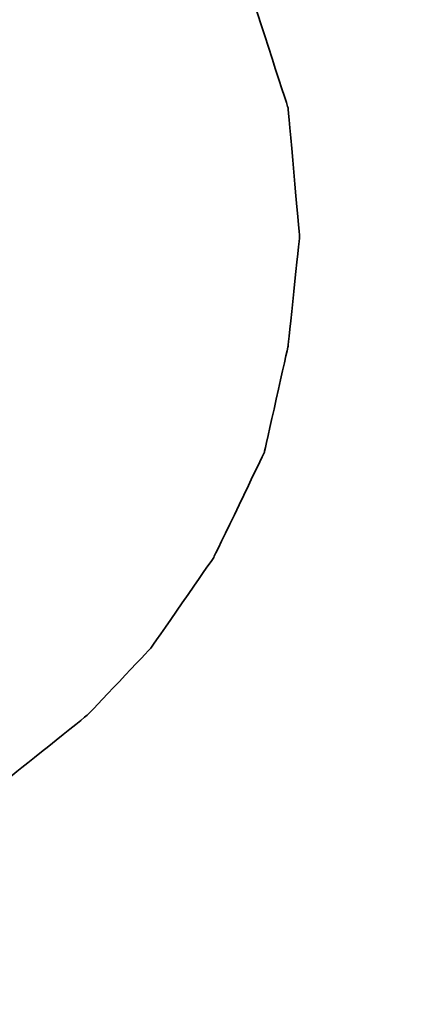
# Model space of a CAD drawing. Header units: millimetres. Extents: x 7 to 901, y 244 to 579.
# Tile 32 of 51: x 703.324 to 704.003, y 347.816 to 349.466. Entities that reach past the tile are written whole.
import ezdxf

# ---------------------------------------------------------------- set-up
doc = ezdxf.new("R2010")
doc.units = ezdxf.units.MM
doc.layers.add('DIM', color=4, linetype='CONTINUOUS')
doc.layers.add('layer 1', color=7, linetype='CONTINUOUS')

# ---------------------------------------------------------------- blocks, each defined once
blk = doc.blocks.new('TBI MOTION logo(完整正式版)')
at = {"layer": 'layer 1', "color": 22, "lineweight": 35}
blk.add_open_spline([(-64.65375, -6.863749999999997), (-64.65375, -6.863749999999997), (-64.84375, -7.296249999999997), (-64.84375, -7.296249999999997), (-64.84375, -7.296249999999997), (-64.84375, -7.296249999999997), (-64.86875, -7.34375), (-64.86875, -7.34375), (-64.86875, -7.34375), (-64.86875, -7.34375), (-64.86875, -7.36875), (-64.86875, -7.36875), (-64.86875, -7.36875), (-64.86875, -7.36875), (-65.15375, -7.653749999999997), (-65.15375, -7.653749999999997), (-65.15375, -7.653749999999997), (-65.15375, -7.653749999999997), (-65.17875, -7.653749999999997), (-65.17875, -7.653749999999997), (-65.17875, -7.653749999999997), (-65.17875, -7.653749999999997), (-65.20375, -7.678749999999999), (-65.20375, -7.678749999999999), (-65.20375, -7.678749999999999), (-65.20375, -7.678749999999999), (-65.58875, -7.871249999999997), (-65.58875, -7.871249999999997), (-65.58875, -7.871249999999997), (-65.58875, -7.871249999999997), (-65.63375, -7.871249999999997), (-65.63375, -7.871249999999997), (-65.63375, -7.871249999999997), (-65.63375, -7.871249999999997), (-65.65875, -7.893749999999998), (-65.65875, -7.893749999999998), (-65.65875, -7.893749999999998), (-65.65875, -7.893749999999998), (-66.09375, -7.943749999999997), (-66.09375, -7.943749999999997), (-66.09375, -7.943749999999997), (-66.09375, -7.943749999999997), (-66.11375, -7.943749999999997), (-66.11375, -7.943749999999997), (-66.11375, -7.943749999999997), (-66.11375, -7.943749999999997), (-66.16375, -7.943749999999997), (-66.16375, -7.943749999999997), (-66.16375, -7.943749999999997), (-66.16375, -7.943749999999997), (-66.30875, -7.943749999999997), (-66.30875, -7.943749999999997), (-66.30875, -7.943749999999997), (-66.30875, -7.943749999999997), (-66.69375, -7.943749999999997), (-66.69375, -7.943749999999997), (-66.69375, -7.943749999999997), (-66.69375, -7.943749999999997), (-67.07375, -7.943749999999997), (-67.07375, -7.943749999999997), (-67.07375, -7.943749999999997), (-67.07375, -7.943749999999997), (-67.12375, -7.943749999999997), (-67.12375, -7.943749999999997), (-67.12375, -7.943749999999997), (-67.12375, -7.943749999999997), (-67.12375, -7.966249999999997), (-67.12375, -7.966249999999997), (-67.12375, -7.966249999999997), (-67.12375, -7.966249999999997), (-67.14875, -7.991249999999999), (-67.14875, -7.991249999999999), (-67.14875, -7.991249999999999), (-67.14875, -7.991249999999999), (-67.24375, -8.34875), (-67.24375, -8.34875), (-67.24375, -8.34875), (-67.24375, -8.34875), (-67.31374999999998, -8.68625), (-67.31374999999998, -8.68625), (-67.31374999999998, -8.68625), (-67.31374999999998, -8.68625), (-67.26874999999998, -8.68625), (-67.26874999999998, -8.68625), (-67.26874999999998, -8.68625), (-67.26874999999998, -8.68625), (-67.07375, -8.68625), (-67.07375, -8.68625), (-67.07375, -8.68625), (-67.07375, -8.68625), (-66.54875, -8.68625), (-66.54875, -8.68625), (-66.54875, -8.68625), (-66.54875, -8.68625), (-65.82625, -8.68625), (-65.82625, -8.68625), (-65.82625, -8.68625), (-65.82625, -8.68625), (-65.01375, -8.68625), (-65.01375, -8.68625), (-65.01375, -8.68625), (-65.01375, -8.68625), (-64.05375, -8.68625), (-64.05375, -8.68625), (-64.05375, -8.68625), (-64.05375, -8.68625), (-62.08375, -8.68625), (-62.08375, -8.68625), (-62.08375, -8.68625), (-62.08375, -8.68625), (-60.06875, -8.68625), (-60.06875, -8.68625), (-60.06875, -8.68625), (-60.06875, -8.68625), (-59.10875, -8.68625), (-59.10875, -8.68625), (-59.10875, -8.68625), (-59.10875, -8.68625), (-58.29375, -8.68625), (-58.29375, -8.68625), (-58.29375, -8.68625), (-58.29375, -8.68625), (-57.57374999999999, -8.68625), (-57.57374999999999, -8.68625), (-57.57374999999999, -8.68625), (-57.57374999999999, -8.68625), (-57.04875, -8.68625), (-57.04875, -8.68625), (-57.04875, -8.68625), (-57.04875, -8.68625), (-56.85375, -8.68625), (-56.85375, -8.68625), (-56.85375, -8.68625), (-56.85375, -8.68625), (-56.70875, -8.68625), (-56.70875, -8.68625), (-56.70875, -8.68625), (-56.70875, -8.68625), (-56.61375, -8.68625), (-56.61375, -8.68625), (-56.61375, -8.68625), (-56.61375, -8.68625), (-56.56875, -8.68625), (-56.56875, -8.68625), (-56.56875, -8.68625), (-56.56875, -8.68625), (-55.65375, -8.638749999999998), (-55.65375, -8.638749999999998), (-55.65375, -8.638749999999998), (-55.65375, -8.638749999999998), (-54.76874999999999, -8.51875), (-54.76874999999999, -8.51875), (-54.76874999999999, -8.51875), (-54.76874999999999, -8.51875), (-53.90375, -8.30375), (-53.90375, -8.30375), (-53.90375, -8.30375), (-53.90375, -8.30375), (-53.08875, -8.03875), (-53.08875, -8.03875), (-53.08875, -8.03875), (-53.08875, -8.03875), (-52.34375, -7.653749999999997), (-52.34375, -7.653749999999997), (-52.34375, -7.653749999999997), (-52.34375, -7.653749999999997), (-51.69875, -7.296249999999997), (-51.69875, -7.296249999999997), (-51.69875, -7.296249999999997), (-51.69875, -7.296249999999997), (-51.21875, -6.911249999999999), (-51.21875, -6.911249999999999), (-51.21875, -6.911249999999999), (-51.21875, -6.911249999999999), (-50.83375, -6.50375), (-50.83375, -6.50375), (-50.83375, -6.50375), (-50.83375, -6.50375), (-50.44875, -5.94875), (-50.44875, -5.94875), (-50.44875, -5.94875), (-50.44875, -5.94875), (-50.13875, -5.303749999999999), (-50.13875, -5.303749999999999), (-50.13875, -5.303749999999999), (-50.13875, -5.303749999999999), (-49.99375, -4.653749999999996), (-49.99375, -4.653749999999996), (-49.99375, -4.653749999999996), (-49.99375, -4.653749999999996), (-49.92375, -3.98375), (-49.92375, -3.98375), (-49.92375, -3.98375), (-49.92375, -3.98375), (-49.99375, -3.19374), (-49.99375, -3.19374), (-49.99375, -3.19374), (-49.99375, -3.19374), (-50.23374, -2.44874), (-50.23374, -2.44874), (-50.23374, -2.44874), (-50.23374, -2.44874), (-50.59375, -1.87374), (-50.59375, -1.87374), (-50.59375, -1.87374), (-50.59375, -1.87374), (-51.09875, -1.31874), (-51.09875, -1.31874), (-51.09875, -1.31874), (-51.09875, -1.31874), (-51.74375, -0.81875), (-51.74375, -0.81875), (-51.74375, -0.81875), (-51.74375, -0.81875), (-52.53875, -0.48125), (-52.53875, -0.48125), (-52.53875, -0.48125), (-52.53875, -0.48125), (-53.47375, -0.21875), (-53.47375, -0.21875), (-53.47375, -0.21875), (-53.47375, -0.21875), (-54.52875, -0.04874), (-54.52875, -0.04874), (-54.52875, -0.04874), (-54.52875, -0.04874), (-55.65375, 0.12125), (-55.65375, 0.12125), (-55.65375, 0.12125), (-55.65375, 0.12125), (-54.50375, 0.28624), (-54.50375, 0.28624), (-54.50375, 0.28624), (-54.50375, 0.28624), (-53.83375, 0.38124), (-53.83375, 0.38124), (-53.83375, 0.38124), (-53.83375, 0.38124), (-53.18375, 0.50125), (-53.18375, 0.50125), (-53.18375, 0.50125), (-53.18375, 0.50125), (-52.55875, 0.6687400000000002), (-52.55875, 0.6687400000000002), (-52.55875, 0.6687400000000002), (-52.55875, 0.6687400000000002), (-52.03375, 0.86124), (-52.03375, 0.86124), (-52.03375, 0.86124), (-52.03375, 0.86124), (-51.50374, 1.031239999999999), (-51.50374, 1.031239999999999), (-51.50374, 1.031239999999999), (-51.50374, 1.031239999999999), (-51.09875, 1.271249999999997), (-51.09875, 1.271249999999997), (-51.09875, 1.271249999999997), (-51.09875, 1.271249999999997), (-50.71374999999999, 1.48624), (-50.71374999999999, 1.48624), (-50.71374999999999, 1.48624), (-50.71374999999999, 1.48624), (-50.37625, 1.77625), (-50.37625, 1.77625), (-50.37625, 1.77625), (-50.37625, 1.77625), (-49.82375, 2.37625), (-49.82375, 2.37625), (-49.82375, 2.37625), (-49.82375, 2.37625), (-49.41875, 2.996249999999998), (-49.41875, 2.996249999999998), (-49.41875, 2.996249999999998), (-49.41875, 2.996249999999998), (-49.22375, 3.766249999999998), (-49.22375, 3.766249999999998), (-49.22375, 3.766249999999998), (-49.22375, 3.766249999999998), (-49.15375, 4.50874), (-49.15375, 4.50874), (-49.15375, 4.50874), (-49.15375, 4.50874), (-49.20374999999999, 5.251249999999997), (-49.20374999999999, 5.251249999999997), (-49.20374999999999, 5.251249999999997), (-49.20374999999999, 5.251249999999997), (-49.41875, 5.926249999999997), (-49.41875, 5.926249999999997), (-49.41875, 5.926249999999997), (-49.41875, 5.926249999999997), (-49.77875, 6.47625), (-49.77875, 6.47625), (-49.77875, 6.47625), (-49.77875, 6.47625), (-50.33125, 7.026239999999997), (-50.33125, 7.026239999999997), (-50.33125, 7.026239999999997), (-50.33125, 7.026239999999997), (-51.00125, 7.43625), (-51.00125, 7.43625), (-51.00125, 7.43625), (-51.00125, 7.43625), (-51.79375, 7.72625), (-51.79375, 7.72625), (-51.79375, 7.72625), (-51.79375, 7.72625), (-52.72874999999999, 7.891239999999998), (-52.72874999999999, 7.891239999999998), (-52.72874999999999, 7.891239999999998), (-52.72874999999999, 7.891239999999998), (-53.83375, 7.98625), (-53.83375, 7.98625), (-53.83375, 7.98625), (-53.83375, 7.98625), (-53.92875, 7.98625), (-53.92875, 7.98625), (-53.92875, 7.98625), (-53.92875, 7.98625), (-54.26375, 7.98625), (-54.26375, 7.98625), (-54.26375, 7.98625), (-54.26375, 7.98625), (-54.74375, 7.98625), (-54.74375, 7.98625), (-54.74375, 7.98625), (-54.74375, 7.98625), (-55.36875, 7.98625), (-55.36875, 7.98625), (-55.36875, 7.98625), (-55.36875, 7.98625), (-56.13375, 7.98625), (-56.13375, 7.98625), (-56.13375, 7.98625), (-56.13375, 7.98625), (-56.94874999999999, 7.98625), (-56.94874999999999, 7.98625), (-56.94874999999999, 7.98625), (-56.94874999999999, 7.98625), (-58.77625, 7.98625), (-58.77625, 7.98625), (-58.77625, 7.98625), (-58.77625, 7.98625), (-60.59875, 7.98625), (-60.59875, 7.98625), (-60.59875, 7.98625), (-60.59875, 7.98625), (-61.41375, 7.98625), (-61.41375, 7.98625), (-61.41375, 7.98625), (-61.41375, 7.98625), (-62.17875, 7.98625), (-62.17875, 7.98625), (-62.17875, 7.98625), (-62.17875, 7.98625), (-62.80375, 7.98625), (-62.80375, 7.98625), (-62.80375, 7.98625), (-62.80375, 7.98625), (-63.30625, 7.98625), (-63.30625, 7.98625), (-63.30625, 7.98625), (-63.30625, 7.98625), (-63.57375, 7.98625), (-63.57375, 7.98625), (-63.57375, 7.98625), (-63.57375, 7.98625), (-63.57375, 7.96375), (-63.57375, 7.96375), (-63.57375, 7.96375), (-63.57375, 7.96375), (-63.59875, 7.94125), (-63.59875, 7.94125), (-63.59875, 7.94125), (-63.59875, 7.94125), (-63.69375, 7.55625), (-63.69375, 7.55625), (-63.69375, 7.55625), (-63.69375, 7.55625), (-63.76375, 7.246239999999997), (-63.76375, 7.246239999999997), (-63.76375, 7.246239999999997), (-63.76375, 7.246239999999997), (-63.23875000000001, 7.246239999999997), (-63.23875000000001, 7.246239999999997), (-63.23875000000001, 7.246239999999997), (-63.23875000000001, 7.246239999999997), (-62.75875, 7.246239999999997), (-62.75875, 7.246239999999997), (-62.75875, 7.246239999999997), (-62.75875, 7.246239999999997), (-62.61124999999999, 7.246239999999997), (-62.61124999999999, 7.246239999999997), (-62.61124999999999, 7.246239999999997), (-62.61124999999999, 7.246239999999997), (-62.56624999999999, 7.246239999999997), (-62.56624999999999, 7.246239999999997), (-62.56624999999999, 7.246239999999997), (-62.56624999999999, 7.246239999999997), (-62.22875, 7.246239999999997), (-62.22875, 7.246239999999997), (-62.22875, 7.246239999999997), (-62.22875, 7.246239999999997), (-62.20375, 7.246239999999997), (-62.20375, 7.246239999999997), (-62.20375, 7.246239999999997), (-62.20375, 7.246239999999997), (-62.17875, 7.21875), (-62.17875, 7.21875), (-62.17875, 7.21875), (-62.17875, 7.21875), (-61.96374999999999, 7.171249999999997), (-61.96374999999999, 7.171249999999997), (-61.96374999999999, 7.171249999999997), (-61.96374999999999, 7.171249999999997), (-61.72375, 7.126239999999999), (-61.72375, 7.126239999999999), (-61.72375, 7.126239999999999), (-61.72375, 7.126239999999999), (-61.70374999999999, 7.126239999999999), (-61.70374999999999, 7.126239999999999), (-61.70374999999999, 7.126239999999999), (-61.70374999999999, 7.126239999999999), (-61.55875, 7.076239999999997), (-61.55875, 7.076239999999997), (-61.55875, 7.076239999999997), (-61.55875, 7.076239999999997), (-61.50875, 7.076239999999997), (-61.50875, 7.076239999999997), (-61.50875, 7.076239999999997), (-61.50875, 7.076239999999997), (-61.48375, 7.026239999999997), (-61.48375, 7.026239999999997), (-61.48375, 7.026239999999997), (-61.48375, 7.026239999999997), (-61.31875, 6.83375), (-61.31875, 6.83375), (-61.31875, 6.83375), (-61.31875, 6.83375), (-61.29375, 6.81125), (-61.29375, 6.81125), (-61.29375, 6.81125), (-61.29375, 6.81125), (-61.29375, 6.786249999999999), (-61.29375, 6.786249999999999), (-61.29375, 6.786249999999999), (-61.29375, 6.786249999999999), (-61.19875, 6.50124), (-61.19875, 6.50124), (-61.19875, 6.50124), (-61.19875, 6.50124), (-61.17375, 6.45124), (-61.17375, 6.45124), (-61.17375, 6.45124), (-61.17375, 6.45124), (-61.19875, 6.40625), (-61.19875, 6.40625), (-61.19875, 6.40625), (-61.19875, 6.40625), (-61.26875, 5.99624), (-61.26875, 5.99624), (-61.26875, 5.99624), (-61.26875, 5.99624), (-61.26875, 5.85125), (-61.26875, 5.85125), (-61.26875, 5.85125), (-61.26875, 5.85125), (-61.26875, 5.826249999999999), (-61.26875, 5.826249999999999), (-61.26875, 5.826249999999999), (-61.26875, 5.826249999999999), (-61.29375, 5.80625), (-61.29375, 5.80625), (-61.29375, 5.80625), (-61.29375, 5.80625), (-61.34125, 5.661249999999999), (-61.34125, 5.661249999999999), (-61.34125, 5.661249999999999), (-61.34125, 5.661249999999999), (-61.41375, 5.44625), (-61.41375, 5.44625), (-61.41375, 5.44625), (-61.41375, 5.44625), (-61.48375, 5.15625), (-61.48375, 5.15625), (-61.48375, 5.15625), (-61.48375, 5.15625), (-61.58375, 4.82124), (-61.58375, 4.82124), (-61.58375, 4.82124), (-61.58375, 4.82124), (-61.79875, 4.00375), (-61.79875, 4.00375), (-61.79875, 4.00375), (-61.79875, 4.00375), (-62.05875, 2.996249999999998), (-62.05875, 2.996249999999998), (-62.05875, 2.996249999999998), (-62.05875, 2.996249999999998), (-62.34875, 1.916249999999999), (-62.34875, 1.916249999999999), (-62.34875, 1.916249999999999), (-62.34875, 1.916249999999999), (-62.97375, -0.41124), (-62.97375, -0.41124), (-62.97375, -0.41124), (-62.97375, -0.41124), (-63.59875, -2.75875), (-63.59875, -2.75875), (-63.59875, -2.75875), (-63.59875, -2.75875), (-63.88374999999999, -3.863739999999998), (-63.88374999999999, -3.863739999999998), (-63.88374999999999, -3.863739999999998), (-63.88374999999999, -3.863739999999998), (-64.14875, -4.823739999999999), (-64.14875, -4.823739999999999), (-64.14875, -4.823739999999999), (-64.14875, -4.823739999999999), (-64.36375, -5.64125), (-64.36375, -5.64125), (-64.36375, -5.64125), (-64.36375, -5.64125), (-64.43625, -5.97625), (-64.43625, -5.97625), (-64.43625, -5.97625), (-64.43625, -5.97625), (-64.50875, -6.286249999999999), (-64.50875, -6.286249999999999), (-64.50875, -6.286249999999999), (-64.50875, -6.286249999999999), (-64.50875, -6.308749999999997), (-64.50875, -6.308749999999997), (-64.50875, -6.308749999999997), (-64.50875, -6.308749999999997), (-64.57875, -6.50375), (-64.57875, -6.50375), (-64.57875, -6.50375), (-64.57875, -6.50375), (-64.62875, -6.69625), (-64.62875, -6.69625), (-64.62875, -6.69625), (-64.62875, -6.69625), (-64.62875, -6.768749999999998), (-64.62875, -6.768749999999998), (-64.62875, -6.768749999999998), (-64.62875, -6.768749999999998), (-64.62875, -6.813749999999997), (-64.62875, -6.813749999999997), (-64.62875, -6.813749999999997), (-64.62875, -6.813749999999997), (-64.62875, -6.83875), (-64.62875, -6.83875), (-64.62875, -6.83875), (-64.62875, -6.83875), (-64.65375, -6.863749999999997), (-64.65375, -6.863749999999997)], degree=3, knots=[0, 0, 0, 0, 0.0071942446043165, 0.0071942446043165, 0.0071942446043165, 0.0071942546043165, 0.0143884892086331, 0.0143884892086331, 0.0143884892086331, 0.0143884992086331, 0.0215827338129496, 0.0215827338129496, 0.0215827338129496, 0.0215827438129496, 0.0287769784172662, 0.0287769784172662, 0.0287769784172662, 0.0287769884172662, 0.0359712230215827, 0.0359712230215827, 0.0359712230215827, 0.0359712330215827, 0.0431654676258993, 0.0431654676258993, 0.0431654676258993, 0.0431654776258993, 0.0503597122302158, 0.0503597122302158, 0.0503597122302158, 0.0503597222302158, 0.0575539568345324, 0.0575539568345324, 0.0575539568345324, 0.0575539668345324, 0.0647482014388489, 0.0647482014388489, 0.0647482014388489, 0.0647482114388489, 0.0719424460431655, 0.0719424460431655, 0.0719424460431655, 0.0719424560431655, 0.079136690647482, 0.079136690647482, 0.079136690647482, 0.079136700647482, 0.0863309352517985, 0.0863309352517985, 0.0863309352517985, 0.0863309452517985, 0.0935251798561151, 0.0935251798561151, 0.0935251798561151, 0.0935251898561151, 0.1007194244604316, 0.1007194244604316, 0.1007194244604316, 0.1007194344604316, 0.1079136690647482, 0.1079136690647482, 0.1079136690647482, 0.1079136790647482, 0.1151079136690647, 0.1151079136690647, 0.1151079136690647, 0.1151079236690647, 0.1223021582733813, 0.1223021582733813, 0.1223021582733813, 0.1223021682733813, 0.1294964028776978, 0.1294964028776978, 0.1294964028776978, 0.1294964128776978, 0.1366906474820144, 0.1366906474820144, 0.1366906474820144, 0.1366906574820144, 0.1438848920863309, 0.1438848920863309, 0.1438848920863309, 0.1438849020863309, 0.1510791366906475, 0.1510791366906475, 0.1510791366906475, 0.1510791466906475, 0.158273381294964, 0.158273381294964, 0.158273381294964, 0.158273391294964, 0.1654676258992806, 0.1654676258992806, 0.1654676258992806, 0.1654676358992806, 0.1726618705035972, 0.1726618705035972, 0.1726618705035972, 0.1726618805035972, 0.1798561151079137, 0.1798561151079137, 0.1798561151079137, 0.1798561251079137, 0.1870503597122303, 0.1870503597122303, 0.1870503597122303, 0.1870503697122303, 0.1942446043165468, 0.1942446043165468, 0.1942446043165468, 0.1942446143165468, 0.2014388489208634, 0.2014388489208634, 0.2014388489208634, 0.2014388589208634, 0.2086330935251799, 0.2086330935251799, 0.2086330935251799, 0.2086331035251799, 0.2158273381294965, 0.2158273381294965, 0.2158273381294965, 0.2158273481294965, 0.2230215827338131, 0.2230215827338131, 0.2230215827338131, 0.2230215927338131, 0.2302158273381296, 0.2302158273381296, 0.2302158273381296, 0.2302158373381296, 0.2374100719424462, 0.2374100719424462, 0.2374100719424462, 0.2374100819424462, 0.2446043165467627, 0.2446043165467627, 0.2446043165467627, 0.2446043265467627, 0.2517985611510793, 0.2517985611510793, 0.2517985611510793, 0.2517985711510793, 0.2589928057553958, 0.2589928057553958, 0.2589928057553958, 0.2589928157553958, 0.2661870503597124, 0.2661870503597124, 0.2661870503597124, 0.2661870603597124, 0.273381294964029, 0.273381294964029, 0.273381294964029, 0.273381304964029, 0.2805755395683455, 0.2805755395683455, 0.2805755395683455, 0.2805755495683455, 0.2877697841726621, 0.2877697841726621, 0.2877697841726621, 0.2877697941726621, 0.2949640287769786, 0.2949640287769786, 0.2949640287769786, 0.2949640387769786, 0.3021582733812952, 0.3021582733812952, 0.3021582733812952, 0.3021582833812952, 0.3093525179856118, 0.3093525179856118, 0.3093525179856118, 0.3093525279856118, 0.3165467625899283, 0.3165467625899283, 0.3165467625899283, 0.3165467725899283, 0.3237410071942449, 0.3237410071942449, 0.3237410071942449, 0.3237410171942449, 0.3309352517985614, 0.3309352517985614, 0.3309352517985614, 0.3309352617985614, 0.338129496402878, 0.338129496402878, 0.338129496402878, 0.338129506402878, 0.3453237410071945, 0.3453237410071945, 0.3453237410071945, 0.3453237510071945, 0.3525179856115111, 0.3525179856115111, 0.3525179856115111, 0.3525179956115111, 0.3597122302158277, 0.3597122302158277, 0.3597122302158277, 0.3597122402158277, 0.3669064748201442, 0.3669064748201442, 0.3669064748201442, 0.3669064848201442, 0.3741007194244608, 0.3741007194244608, 0.3741007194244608, 0.3741007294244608, 0.3812949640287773, 0.3812949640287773, 0.3812949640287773, 0.3812949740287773, 0.3884892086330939, 0.3884892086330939, 0.3884892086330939, 0.3884892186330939, 0.3956834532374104, 0.3956834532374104, 0.3956834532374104, 0.3956834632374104, 0.4028776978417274, 0.4028776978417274, 0.4028776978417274, 0.4028777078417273, 0.4100719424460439, 0.4100719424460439, 0.4100719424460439, 0.4100719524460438, 0.4172661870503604, 0.4172661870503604, 0.4172661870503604, 0.4172661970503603, 0.4244604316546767, 0.4244604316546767, 0.4244604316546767, 0.4244604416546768, 0.4316546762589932, 0.4316546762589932, 0.4316546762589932, 0.4316546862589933, 0.4388489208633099, 0.4388489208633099, 0.4388489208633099, 0.4388489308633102, 0.4460431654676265, 0.4460431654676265, 0.4460431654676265, 0.4460431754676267, 0.453237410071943, 0.453237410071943, 0.453237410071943, 0.4532374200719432, 0.4604316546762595, 0.4604316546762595, 0.4604316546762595, 0.4604316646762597, 0.467625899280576, 0.467625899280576, 0.467625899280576, 0.467625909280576, 0.4748201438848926, 0.4748201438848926, 0.4748201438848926, 0.4748201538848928, 0.4820143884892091, 0.4820143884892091, 0.4820143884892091, 0.4820143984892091, 0.4892086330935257, 0.4892086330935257, 0.4892086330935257, 0.4892086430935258, 0.4964028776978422, 0.4964028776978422, 0.4964028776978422, 0.4964028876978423, 0.5035971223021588, 0.5035971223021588, 0.5035971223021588, 0.5035971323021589, 0.5107913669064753, 0.5107913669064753, 0.5107913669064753, 0.5107913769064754, 0.5179856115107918, 0.5179856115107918, 0.5179856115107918, 0.5179856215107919, 0.5251798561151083, 0.5251798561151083, 0.5251798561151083, 0.5251798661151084, 0.5323741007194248, 0.5323741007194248, 0.5323741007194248, 0.5323741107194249, 0.5395683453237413, 0.5395683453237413, 0.5395683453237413, 0.5395683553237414, 0.5467625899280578, 0.5467625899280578, 0.5467625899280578, 0.5467625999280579, 0.5539568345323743, 0.5539568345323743, 0.5539568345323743, 0.5539568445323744, 0.5611510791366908, 0.5611510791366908, 0.5611510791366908, 0.5611510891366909, 0.5683453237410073, 0.5683453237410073, 0.5683453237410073, 0.5683453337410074, 0.5755395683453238, 0.5755395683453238, 0.5755395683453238, 0.5755395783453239, 0.5827338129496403, 0.5827338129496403, 0.5827338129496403, 0.5827338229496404, 0.5899280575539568, 0.5899280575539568, 0.5899280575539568, 0.5899280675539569, 0.5971223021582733, 0.5971223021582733, 0.5971223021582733, 0.5971223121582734, 0.60431654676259, 0.60431654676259, 0.60431654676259, 0.6043165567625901, 0.6115107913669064, 0.6115107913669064, 0.6115107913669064, 0.6115108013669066, 0.618705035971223, 0.618705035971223, 0.618705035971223, 0.6187050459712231, 0.6258992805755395, 0.6258992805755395, 0.6258992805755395, 0.6258992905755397, 0.633093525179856, 0.633093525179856, 0.633093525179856, 0.6330935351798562, 0.6402877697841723, 0.6402877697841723, 0.6402877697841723, 0.6402877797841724, 0.6474820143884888, 0.6474820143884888, 0.6474820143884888, 0.6474820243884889, 0.6546762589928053, 0.6546762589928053, 0.6546762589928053, 0.6546762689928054, 0.6618705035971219, 0.6618705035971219, 0.6618705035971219, 0.6618705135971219, 0.6690647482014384, 0.6690647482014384, 0.6690647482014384, 0.6690647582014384, 0.6762589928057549, 0.6762589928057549, 0.6762589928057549, 0.6762590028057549, 0.6834532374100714, 0.6834532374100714, 0.6834532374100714, 0.6834532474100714, 0.6906474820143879, 0.6906474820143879, 0.6906474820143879, 0.6906474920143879, 0.6978417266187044, 0.6978417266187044, 0.6978417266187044, 0.6978417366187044, 0.7050359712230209, 0.7050359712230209, 0.7050359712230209, 0.7050359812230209, 0.7122302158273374, 0.7122302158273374, 0.7122302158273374, 0.7122302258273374, 0.7194244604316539, 0.7194244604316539, 0.7194244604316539, 0.7194244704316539, 0.7266187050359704, 0.7266187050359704, 0.7266187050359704, 0.7266187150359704, 0.7338129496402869, 0.7338129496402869, 0.7338129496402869, 0.7338129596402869, 0.7410071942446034, 0.7410071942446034, 0.7410071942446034, 0.7410072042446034, 0.7482014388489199, 0.7482014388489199, 0.7482014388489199, 0.7482014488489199, 0.7553956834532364, 0.7553956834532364, 0.7553956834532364, 0.7553956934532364, 0.7625899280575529, 0.7625899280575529, 0.7625899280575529, 0.7625899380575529, 0.7697841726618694, 0.7697841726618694, 0.7697841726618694, 0.7697841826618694, 0.7769784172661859, 0.7769784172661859, 0.7769784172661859, 0.7769784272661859, 0.7841726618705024, 0.7841726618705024, 0.7841726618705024, 0.7841726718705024, 0.7913669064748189, 0.7913669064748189, 0.7913669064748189, 0.7913669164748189, 0.7985611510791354, 0.7985611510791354, 0.7985611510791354, 0.7985611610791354, 0.8057553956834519, 0.8057553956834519, 0.8057553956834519, 0.8057554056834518, 0.8129496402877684, 0.8129496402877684, 0.8129496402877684, 0.8129496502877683, 0.8201438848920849, 0.8201438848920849, 0.8201438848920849, 0.820143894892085, 0.8273381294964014, 0.8273381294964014, 0.8273381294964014, 0.8273381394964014, 0.8345323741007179, 0.8345323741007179, 0.8345323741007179, 0.834532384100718, 0.8417266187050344, 0.8417266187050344, 0.8417266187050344, 0.8417266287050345, 0.8489208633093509, 0.8489208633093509, 0.8489208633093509, 0.848920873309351, 0.8561151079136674, 0.8561151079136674, 0.8561151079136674, 0.8561151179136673, 0.8633093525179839, 0.8633093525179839, 0.8633093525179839, 0.8633093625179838, 0.8705035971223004, 0.8705035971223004, 0.8705035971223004, 0.8705036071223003, 0.8776978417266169, 0.8776978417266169, 0.8776978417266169, 0.8776978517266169, 0.8848920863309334, 0.8848920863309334, 0.8848920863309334, 0.8848920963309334, 0.8920863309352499, 0.8920863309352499, 0.8920863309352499, 0.8920863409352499, 0.8992805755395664, 0.8992805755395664, 0.8992805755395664, 0.8992805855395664, 0.9064748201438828, 0.9064748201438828, 0.9064748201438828, 0.9064748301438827, 0.9136690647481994, 0.9136690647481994, 0.9136690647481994, 0.9136690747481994, 0.9208633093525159, 0.9208633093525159, 0.9208633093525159, 0.9208633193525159, 0.9280575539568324, 0.9280575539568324, 0.9280575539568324, 0.9280575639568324, 0.9352517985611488, 0.9352517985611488, 0.9352517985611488, 0.9352518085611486, 0.9424460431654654, 0.9424460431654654, 0.9424460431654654, 0.9424460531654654, 0.9496402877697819, 0.9496402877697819, 0.9496402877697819, 0.9496402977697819, 0.9568345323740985, 0.9568345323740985, 0.9568345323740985, 0.9568345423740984, 0.9640287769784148, 0.9640287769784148, 0.9640287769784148, 0.9640287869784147, 0.9712230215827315, 0.9712230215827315, 0.9712230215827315, 0.9712230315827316, 0.978417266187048, 0.978417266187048, 0.978417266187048, 0.9784172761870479, 0.9856115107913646, 0.9856115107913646, 0.9856115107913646, 0.9856115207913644, 0.9928057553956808, 0.9928057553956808, 0.9928057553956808, 0.9928057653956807, 1, 1, 1, 1], dxfattribs=at)

msp = doc.modelspace()

# ---------------------------------------------------------------- block references
at = {"layer": 'DIM', "color": 7, "xscale": 0.2736514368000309, "yscale": 0.2736514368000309, "zscale": 0.2736514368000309}
msp.add_blockref('TBI MOTION logo(完整正式版)', (717.4542818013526, 350.1926163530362), dxfattribs=at)

doc.saveas('drawing.dxf')
